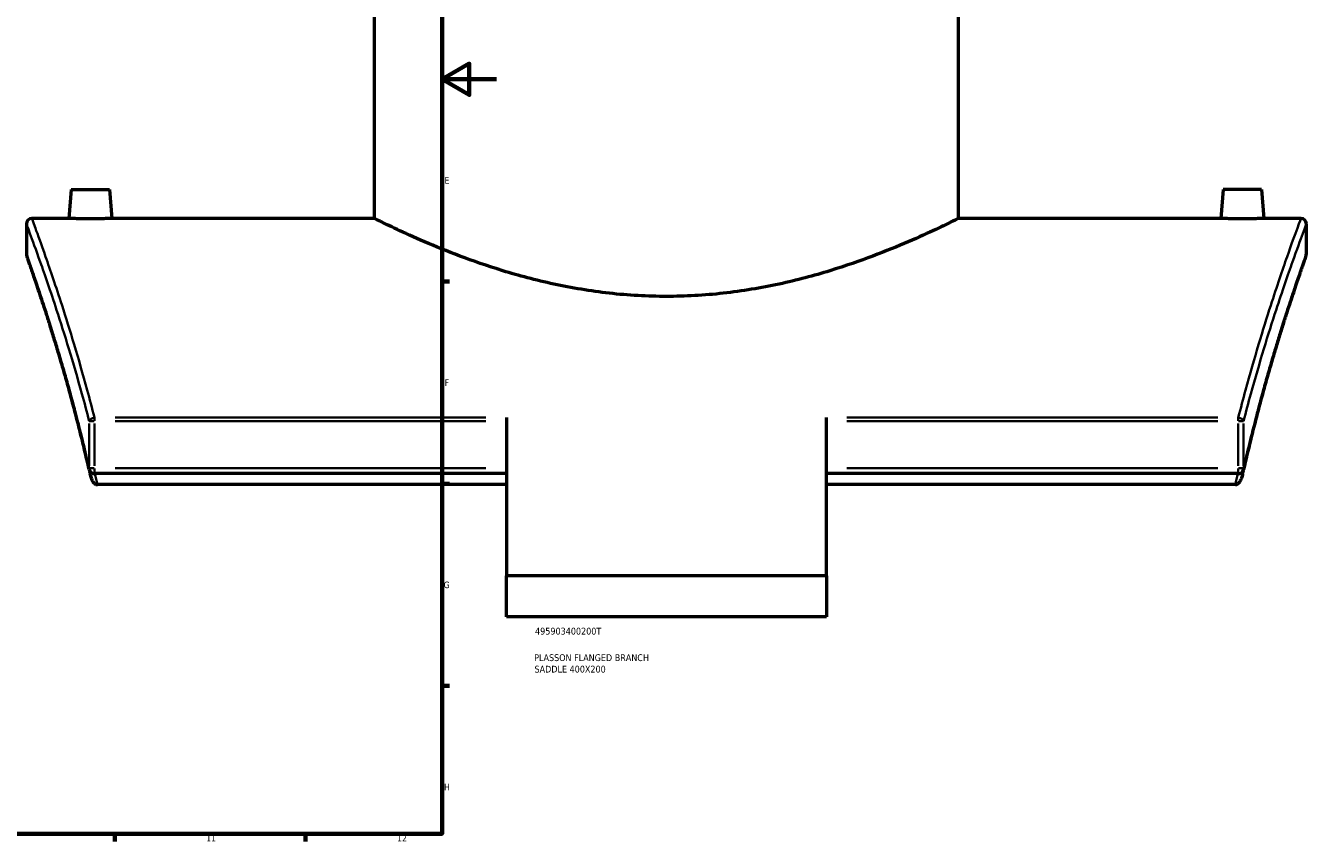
# Model space of a CAD drawing. Header units: millimetres. Extents: x -604 to 1138, y -275 to 909.
# Tile 6 of 10: x 668 to 1138, y 17 to 317. Entities that reach past the tile are written whole.
import ezdxf

# ---------------------------------------------------------------- set-up
doc = ezdxf.new("R2010")
doc.units = ezdxf.units.MM
for name, color, linetype, lineweight in [('Border (ANSI)', 7, 'Continuous', 70), ('Title (ISO)', 7, 'Continuous', 50), ('Visible (ANSI)', 7, 'Continuous', 50), ('Visible Narrow (ANSI)', 7, 'Continuous', 35)]:
    doc.layers.add(name, color=color, linetype=linetype, lineweight=lineweight)
doc.styles.add('Note Text (ANSI)', font='tahoma.ttf')
doc.styles.add('Note Text (ISO)', font='tahoma.ttf')

# ---------------------------------------------------------------- blocks, each defined once
blk = doc.blocks.new('Borders Default Border')
at = {"layer": 'Border (ANSI)'}
for p, q in [((821, 222.75), (823.8, 222.75)), ((821, 148.5), (823.8, 148.5)), ((821, 74.25), (823.8, 74.25)), ((700.83, 20), (700.83, 17.2)), ((770.92, 20), (770.92, 17.2))]:
    blk.add_line(p, q, dxfattribs=at)
at = {"layer": 'Border (ANSI)', "flags": 128}
for points in [[(20, 20), (20, 574), (821, 574), (821, 20), (20, 20)], [(841, 297), (821, 297), (831, 302.77), (831, 291.23), (821, 297)]]:
    blk.add_lwpolyline(points, dxfattribs=at)
at = {"layer": 'Border (ANSI)', "color": 5, "true_color": 0x0000ff, "char_height": 2.4, "attachment_point": 7, "style": 'Note Text (ANSI)'}
for s, insert in [('E', (821.91, 258.68)), ('F', (821.98, 184.43)), ('G', (821.6, 110.13)), ('H', (821.73, 35.93)), ('11', (734.43, 17.2)), ('12', (804.52, 17.2))]:
    blk.add_mtext(s, dxfattribs=dict(at, insert=insert))
blk = doc.blocks.new('Title Blocks ISO')
at = {"layer": 'Title (ISO)', "color": 232, "true_color": 0xca0064, "style": 'Note Text (ISO)'}
for tag, p in [('PART_NUMBER_001', (34.16, 73.13)), ('DESCRIPTION_001', (33.84, 63.4)), ('DESCRIPTION_002', (33.96, 59.18))]:
    blk.add_attdef(tag, p, '', height=2.5, dxfattribs=at)

msp = doc.modelspace()

# ---------------------------------------------------------------- linework, layer by layer
at = {"layer": 'Visible (ANSI)'}
for p, q in [((796.18, 245.89), (796.18, 417.89)), ((1010.58, 245.89), (1010.58, 417.89)), ((684.88, 256.49), (683.95, 245.89)), ((684.88, 256.49), (698.88, 256.49)), ((698.88, 256.49), (699.8, 245.89)), ((1107.88, 256.49), (1106.95, 245.89)), ((1121.88, 256.49), (1107.88, 256.49)), ((1121.88, 256.49), (1122.8, 245.89)), ((683.95, 245.89), (670.38, 245.89)), ((796.18, 245.89), (699.8, 245.89)), ((1106.95, 245.89), (1010.58, 245.89)), ((1136.38, 245.89), (1122.8, 245.89)), ((668.38, 243.89), (668.38, 232.89)), ((1138.38, 232.89), (1138.38, 243.89)), ((844.63, 172.81), (844.63, 114.68)), ((962.13, 114.68), (962.13, 172.81)), ((844.63, 152.2), (693.37, 152.2)), ((1113.38, 152.2), (962.13, 152.2)), ((844.63, 148.18), (694.45, 148.18)), ((1112.31, 148.18), (962.13, 148.18)), ((962.13, 114.68), (844.63, 114.68)), ((844.63, 99.68), (844.63, 114.68)), ((962.13, 114.68), (962.13, 99.68)), ((962.13, 99.68), (844.63, 99.68))]:
    msp.add_line(p, q, dxfattribs=at)
for centre, start, end in [((670.38, 243.89), 90, 180), ((1136.38, 243.89), 0, 90), ((670.38, 232.89), 180, 199.5729), ((1136.38, 232.89), 340.4271, 0), ((693.37, 154.2), 192.7452, 270), ((1113.38, 154.2), 270, 347.2548)]:
    msp.add_arc(centre, 2, start, end, dxfattribs=at)
for points, knots in [([(691.88, 245.75), (690.88, 245.75), (689.82, 245.75), (687.86, 245.78), (686.97, 245.8), (685.56, 245.84), (684.96, 245.86), (684.15, 245.88), (683.95, 245.89), (683.95, 245.89)], [0, 0, 0, 0, 0.29894, 0.29894, 0.59788, 0.59788, 0.896709, 0.896709, 1.195539, 1.195539, 1.195539, 1.195539]), ([(699.8, 245.89), (699.8, 245.89), (699.61, 245.88), (698.8, 245.86), (698.19, 245.84), (696.78, 245.8), (695.89, 245.78), (693.94, 245.75), (692.87, 245.75), (691.88, 245.75)], [3.586617, 3.586617, 3.586617, 3.586617, 3.885446, 3.885446, 4.184276, 4.184276, 4.483216, 4.483216, 4.782156, 4.782156, 4.782156, 4.782156]), ([(903.38, 217.26), (896.5, 217.26), (889.44, 217.65), (875.49, 219.21), (868.59, 220.37), (855.44, 223.22), (849.16, 224.91), (837.58, 228.46), (832.27, 230.32), (822.89, 233.85), (818.47, 235.66), (810.64, 239.03), (807.23, 240.59), (801.72, 243.17), (799.62, 244.19), (796.85, 245.56), (796.18, 245.89), (796.18, 245.89)], [0, 0, 0, 0, 2.062844, 2.062844, 4.125688, 4.125688, 6.188533, 6.188533, 8.251377, 8.251377, 10.308669, 10.308669, 12.365961, 12.365961, 14.423253, 14.423253, 16.480545, 16.480545, 16.480545, 16.480545]), ([(1010.58, 245.89), (1010.58, 245.89), (1009.91, 245.56), (1007.13, 244.19), (1005.03, 243.17), (999.52, 240.59), (996.11, 239.03), (988.28, 235.66), (983.86, 233.85), (974.48, 230.32), (969.17, 228.46), (957.59, 224.91), (951.32, 223.22), (938.16, 220.37), (931.27, 219.21), (917.31, 217.65), (910.25, 217.26), (903.38, 217.26)], [49.441636, 49.441636, 49.441636, 49.441636, 51.498928, 51.498928, 53.55622, 53.55622, 55.613513, 55.613513, 57.670805, 57.670805, 59.733649, 59.733649, 61.796493, 61.796493, 63.859337, 63.859337, 65.922182, 65.922182, 65.922182, 65.922182]), ([(1114.88, 245.75), (1113.88, 245.75), (1112.82, 245.75), (1110.86, 245.78), (1109.97, 245.8), (1108.56, 245.84), (1107.96, 245.86), (1107.15, 245.88), (1106.95, 245.89), (1106.95, 245.89)], [2.391078, 2.391078, 2.391078, 2.391078, 2.690018, 2.690018, 2.988958, 2.988958, 3.287787, 3.287787, 3.586617, 3.586617, 3.586617, 3.586617]), ([(1122.8, 245.89), (1122.8, 245.89), (1122.61, 245.88), (1121.8, 245.86), (1121.19, 245.84), (1119.78, 245.8), (1118.89, 245.78), (1116.94, 245.75), (1115.87, 245.75), (1114.88, 245.75)], [5.977695, 5.977695, 5.977695, 5.977695, 6.276524, 6.276524, 6.575354, 6.575354, 6.874294, 6.874294, 7.173234, 7.173234, 7.173234, 7.173234]), ([(691.42, 153.76), (690.87, 156.17), (690.32, 158.54), (689.21, 163.19), (688.66, 165.47), (687.54, 169.94), (686.98, 172.13), (685.86, 176.41), (685.3, 178.49), (684.19, 182.57), (683.64, 184.56), (682.55, 188.43), (682.01, 190.31), (680.94, 193.96), (680.42, 195.73), (679.39, 199.16), (678.88, 200.82), (677.9, 204.02), (677.41, 205.57), (676.48, 208.53), (676.02, 209.95), (675.15, 212.67), (674.72, 213.97), (673.91, 216.44), (673.52, 217.62), (672.78, 219.83), (672.43, 220.87), (671.77, 222.82), (671.46, 223.73), (670.88, 225.42), (670.61, 226.19), (670.12, 227.6), (669.9, 228.24), (669.5, 229.37), (669.32, 229.87), (668.95, 230.94), (668.78, 231.42), (668.55, 232.06), (668.49, 232.22), (668.49, 232.22)], [6.50464, 6.50464, 6.50464, 6.50464, 7.436569, 7.436569, 8.368498, 8.368498, 9.300427, 9.300427, 10.232356, 10.232356, 11.164285, 11.164285, 12.096214, 12.096214, 13.028143, 13.028143, 13.960072, 13.960072, 14.892001, 14.892001, 15.82393, 15.82393, 16.75586, 16.75586, 17.687789, 17.687789, 18.619718, 18.619718, 19.551647, 19.551647, 20.483576, 20.483576, 21.415505, 21.415505, 22.347434, 22.347434, 23.745328, 23.745328, 25.143221, 25.143221, 25.143221, 25.143221]), ([(1138.26, 232.22), (1138.26, 232.22), (1138.24, 232.15), (1138.13, 231.87), (1138.06, 231.65), (1137.86, 231.08), (1137.73, 230.72), (1137.43, 229.87), (1137.25, 229.37), (1136.86, 228.24), (1136.63, 227.6), (1136.14, 226.19), (1135.88, 225.42), (1135.3, 223.73), (1134.99, 222.82), (1134.32, 220.87), (1133.97, 219.83), (1133.23, 217.62), (1132.84, 216.44), (1132.03, 213.97), (1131.61, 212.67), (1130.73, 209.95), (1130.27, 208.53), (1129.34, 205.57), (1128.86, 204.02), (1127.87, 200.82), (1127.36, 199.16), (1126.33, 195.73), (1125.81, 193.96), (1124.74, 190.31), (1124.2, 188.43), (1123.11, 184.56), (1122.56, 182.57), (1121.45, 178.49), (1120.89, 176.41), (1119.5, 171.06), (1118.66, 167.74), (1116.98, 160.9), (1116.15, 157.38), (1115.33, 153.76)], [23.236451, 23.236451, 23.236451, 23.236451, 24.168381, 24.168381, 25.10031, 25.10031, 26.032239, 26.032239, 26.964168, 26.964168, 27.896097, 27.896097, 28.828026, 28.828026, 29.759955, 29.759955, 30.691884, 30.691884, 31.623813, 31.623813, 32.555742, 32.555742, 33.487671, 33.487671, 34.4196, 34.4196, 35.35153, 35.35153, 36.283459, 36.283459, 37.215388, 37.215388, 38.147317, 38.147317, 39.079246, 39.079246, 40.477139, 40.477139, 41.875033, 41.875033, 41.875033, 41.875033]), ([(693.37, 148.63), (693.21, 148.77), (693.07, 148.94), (692.7, 149.48), (692.46, 149.96), (692.07, 151.03), (691.91, 151.59), (691.77, 152.18)], [-0.7646084, -0.7646084, -0.7646084, -0.7646084, -0.6528666, -0.6528666, -0.4196924, -0.4196924, -0.2176029, -0.2176029, -0.2176029, -0.2176029]), ([(1114.98, 152.18), (1114.85, 151.59), (1114.69, 151.03), (1114.29, 149.96), (1114.06, 149.48), (1113.69, 148.94), (1113.54, 148.77), (1113.38, 148.63)], [-0.3115143, -0.3115143, -0.3115143, -0.3115143, -0.1964263, -0.1964263, -0.0636358, -0.0636358, 0, 0, 0, 0]), ([(693.37, 148.63), (693.5, 148.52), (693.64, 148.43), (693.88, 148.3), (693.99, 148.25), (694.22, 148.19), (694.33, 148.18), (694.45, 148.18)], [0.4282567, 0.4282567, 0.4282567, 0.4282567, 0.4944812, 0.4944812, 0.546901, 0.546901, 0.5957241, 0.5957241, 0.5957241, 0.5957241]), ([(1112.31, 148.18), (1112.47, 148.18), (1112.63, 148.21), (1113, 148.35), (1113.19, 148.47), (1113.37, 148.62), (1113.38, 148.63), (1113.38, 148.63)], [0, 0, 0, 0, 0.0493301, 0.0493301, 0.1166682, 0.1166682, 0.1188805, 0.1188805, 0.1188805, 0.1188805])]:
    msp.add_open_spline(points, degree=3, knots=knots, dxfattribs=at)
for points in [[(691.42, 153.76), (691.54, 153.23), (691.66, 152.71), (691.77, 152.18)], [(1114.98, 152.18), (1115.1, 152.71), (1115.21, 153.23), (1115.33, 153.76)]]:
    msp.add_open_spline(points, degree=3, dxfattribs=at)
at = {"layer": 'Visible Narrow (ANSI)'}
for p, q in [((691.45, 170.63), (691.45, 155.06)), ((693.24, 171.49), (691.49, 171.49)), ((693.37, 172.76), (693.37, 171.57)), ((693.37, 155.06), (693.37, 170.63)), ((837.06, 172.81), (700.93, 172.81)), ((700.93, 171.49), (837.06, 171.49)), ((1105.82, 172.81), (969.69, 172.81)), ((969.69, 171.49), (1105.82, 171.49)), ((1113.38, 171.57), (1113.38, 172.76)), ((1113.38, 170.63), (1113.38, 155.06)), ((1115.26, 171.49), (1113.51, 171.49)), ((1115.3, 155.06), (1115.3, 170.63)), ((691.49, 154.2), (693.24, 154.2)), ((693.37, 152.2), (693.37, 154.04)), ((837.06, 154.2), (700.93, 154.2)), ((1105.82, 154.2), (969.69, 154.2)), ((1113.38, 152.2), (1113.38, 154.04)), ((1113.51, 154.2), (1115.26, 154.2))]:
    msp.add_line(p, q, dxfattribs=at)
for centre, major_axis, ratio, start_param, end_param in [((693.37, 171.49), (-1.94, -0.5), 0.648054, 4.614655, 5.836529), ((1113.38, 171.49), (1.94, -0.5), 0.648054, 0.446657, 1.66853), ((693.37, 154.2), (-1.95, -0.44), 0.600851, 5.941147, 6.265183), ((1113.38, 154.2), (1.95, -0.44), 0.600851, 0.018002, 0.342038)]:
    msp.add_ellipse(centre, major_axis=major_axis, ratio=ratio, start_param=start_param, end_param=end_param, dxfattribs=at)
for points, knots in [([(693.37, 172.81), (692.49, 176.27), (691.6, 179.63), (687.49, 194.71), (684.3, 205.16), (679.19, 221.01), (677.14, 227), (673.84, 236.43), (672.56, 239.96), (670.82, 244.69), (670.38, 245.89), (670.38, 245.89)], [-42.149394, -42.149394, -42.149394, -42.149394, -40.756555, -40.756555, -35.692768, -35.692768, -31.642305, -31.642305, -27.756495, -27.756495, -23.87068, -23.87068, -23.87068, -23.87068]), ([(1136.38, 245.89), (1136.38, 245.89), (1136.38, 245.89), (1136.38, 245.89), (1136.38, 245.89), (1135.93, 244.69), (1134.2, 239.96), (1132.91, 236.43), (1129.61, 227), (1127.56, 221.01), (1122.45, 205.16), (1119.26, 194.71), (1115.15, 179.63), (1114.26, 176.27), (1113.38, 172.81)], [-25.345783, -25.345783, -25.345783, -25.345783, -25.345742, -25.345742, -25.345742, -21.459858, -21.459858, -17.573979, -17.573979, -13.52331, -13.52331, -8.45957, -8.45957, -7.067069, -7.067069, -7.067069, -7.067069]), ([(668.38, 243.89), (668.38, 243.89), (668.83, 242.71), (670.56, 238.02), (671.85, 234.52), (675.17, 225.18), (677.22, 219.25), (682.35, 203.54), (685.55, 193.19), (689.68, 178.25), (690.57, 174.92), (691.45, 171.49)], [23.87068, 23.87068, 23.87068, 23.87068, 27.756495, 27.756495, 31.642305, 31.642305, 35.692768, 35.692768, 40.756555, 40.756555, 42.149394, 42.149394, 42.149394, 42.149394]), ([(1115.3, 171.49), (1116.19, 174.92), (1117.08, 178.24), (1121.2, 193.19), (1124.4, 203.54), (1129.53, 219.24), (1131.59, 225.18), (1134.9, 234.52), (1136.19, 238.02), (1137.93, 242.71), (1138.38, 243.89), (1138.38, 243.89), (1138.38, 243.89), (1138.38, 243.89), (1138.38, 243.89)], [7.067069, 7.067069, 7.067069, 7.067069, 8.45957, 8.45957, 13.52331, 13.52331, 17.573979, 17.573979, 21.459858, 21.459858, 25.345742, 25.345742, 25.345742, 25.345783, 25.345783, 25.345783, 25.345783]), ([(691.45, 154.2), (690.01, 160.54), (688.53, 166.6), (684.08, 183.85), (681.11, 194.03), (676.41, 209.25), (674.55, 214.93), (671.54, 223.89), (670.37, 227.25), (668.79, 231.75), (668.38, 232.89), (668.38, 232.89)], [6.50464, 6.50464, 6.50464, 6.50464, 8.947111, 8.947111, 13.875302, 13.875302, 17.727276, 17.727276, 21.435246, 21.435246, 25.143221, 25.143221, 25.143221, 25.143221]), ([(1138.38, 232.89), (1138.38, 232.89), (1138.38, 232.89), (1138.38, 232.89), (1138.38, 232.89), (1137.97, 231.75), (1136.38, 227.25), (1135.21, 223.89), (1132.2, 214.93), (1130.34, 209.25), (1125.64, 194.03), (1122.68, 183.85), (1118.22, 166.59), (1116.74, 160.54), (1115.3, 154.2)], [23.236451, 23.236451, 23.236451, 23.236451, 23.236527, 23.236527, 23.236527, 26.944562, 26.944562, 30.652592, 30.652592, 34.504743, 34.504743, 39.432897, 39.432897, 41.875033, 41.875033, 41.875033, 41.875033])]:
    msp.add_open_spline(points, degree=3, knots=knots, dxfattribs=at)
for points in [[(694.45, 148.18), (694.15, 149.53), (693.85, 150.87), (693.55, 152.2)], [(1113.2, 152.2), (1112.9, 150.87), (1112.6, 149.53), (1112.31, 148.18)]]:
    msp.add_open_spline(points, degree=3, dxfattribs=at)

# ---------------------------------------------------------------- block references
msp.add_blockref('Borders Default Border', (0, 0))
msp.add_blockref('Title Blocks ISO', (821, 20)).add_auto_attribs({'PART_NUMBER_001': '495903400200T', 'DESCRIPTION_001': 'PLASSON FLANGED BRANCH', 'DESCRIPTION_002': 'SADDLE 400X200'})

doc.saveas('drawing.dxf')
